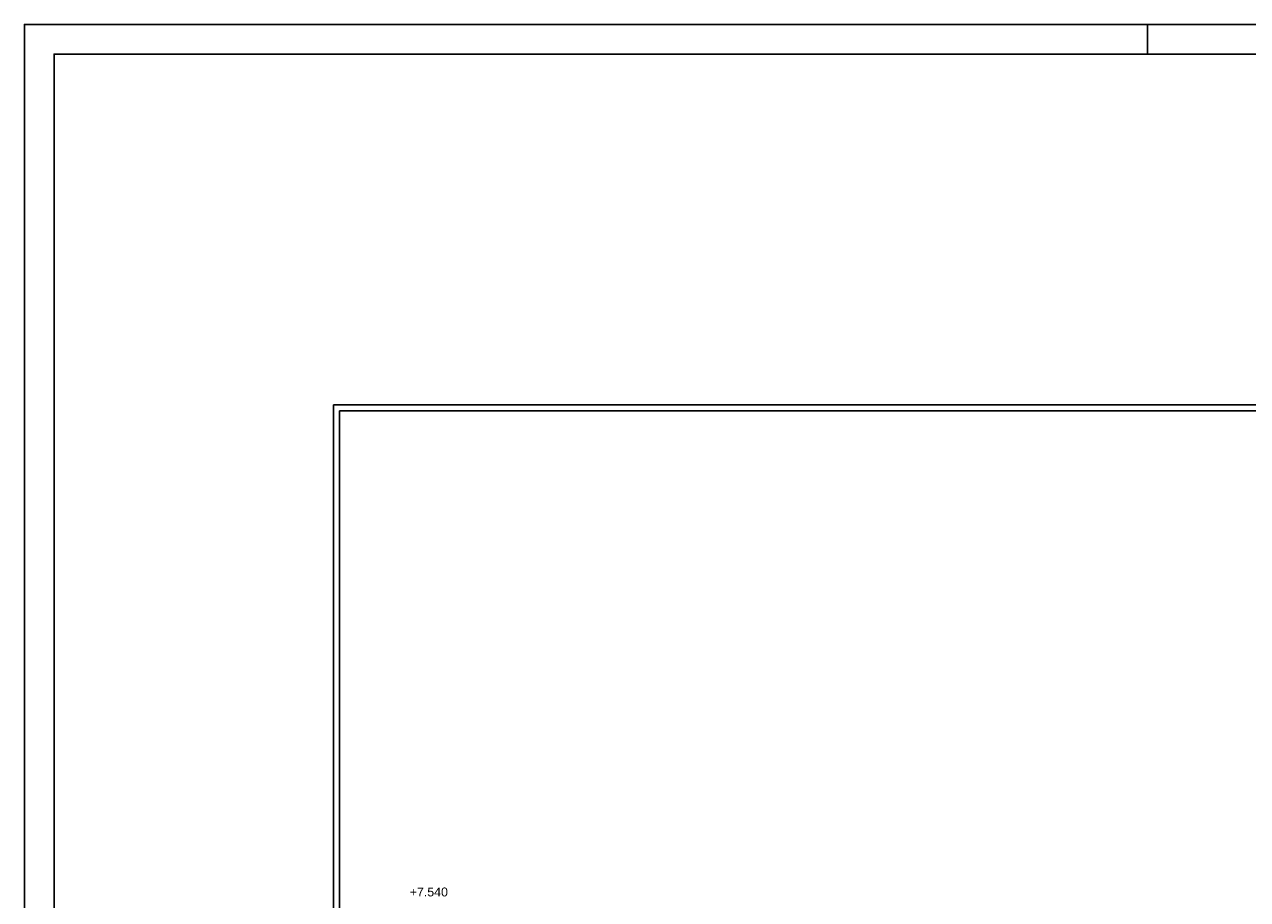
# Model space of a CAD drawing. Header units: metres. Extents: x 0 to 0.84, y 0 to 0.297.
# Tile 9 of 51: x 0 to 0.207, y 0.149 to 0.297. Entities that reach past the tile are written whole.
import ezdxf

# ---------------------------------------------------------------- set-up
doc = ezdxf.new("R2010")
doc.units = ezdxf.units.M
doc.layers.add('Maßlinie 1_100', color=7, linetype='Continuous', lineweight=25)
doc.layers.add('Standard', color=7, linetype='Continuous', lineweight=25)
doc.styles.add('ARIAL', font='ARIAL.TTF')

msp = doc.modelspace()

# ---------------------------------------------------------------- linework, layer by layer
at = {"layer": 'Standard', "color": 7, "linetype": 'Continuous', "lineweight": 25, "transparency": 33554687}
msp.add_line((0.19, 0.297), (0.19, 0.292), dxfattribs=at)
for points in [[(0, 0), (0.84, 0), (0.84, 0.297), (0, 0.297), (0, 0)], [(0.005, 0.005), (0.835, 0.005), (0.835, 0.292), (0.005, 0.292), (0.005, 0.005)]]:
    msp.add_lwpolyline(points, close=True, dxfattribs=at)
at = {"layer": 'Standard', "color": 254, "linetype": 'Continuous', "lineweight": 25, "true_color": 0xc4c4ff, "transparency": 33554687}
for points in [[(0.05231, 0.0286), (0.55464, 0.0286), (0.55464, 0.2326), (0.05231, 0.2326), (0.05231, 0.0286)], [(0.05331, 0.0296), (0.55364, 0.0296), (0.55364, 0.2316), (0.05331, 0.2316), (0.05331, 0.0296)]]:
    msp.add_lwpolyline(points, dxfattribs=at)

# ---------------------------------------------------------------- texts
at = {"layer": 'Maßlinie 1_100', "color": 7, "linetype": 'Continuous', "lineweight": 13, "transparency": 33554687, "insert": (0.06519, 0.14941), "char_height": 0.0015, "width": 0.0072133, "attachment_point": 7, "style": 'ARIAL'}
msp.add_mtext('\\W1.00;+7.540', dxfattribs=at)

doc.saveas('drawing.dxf')
